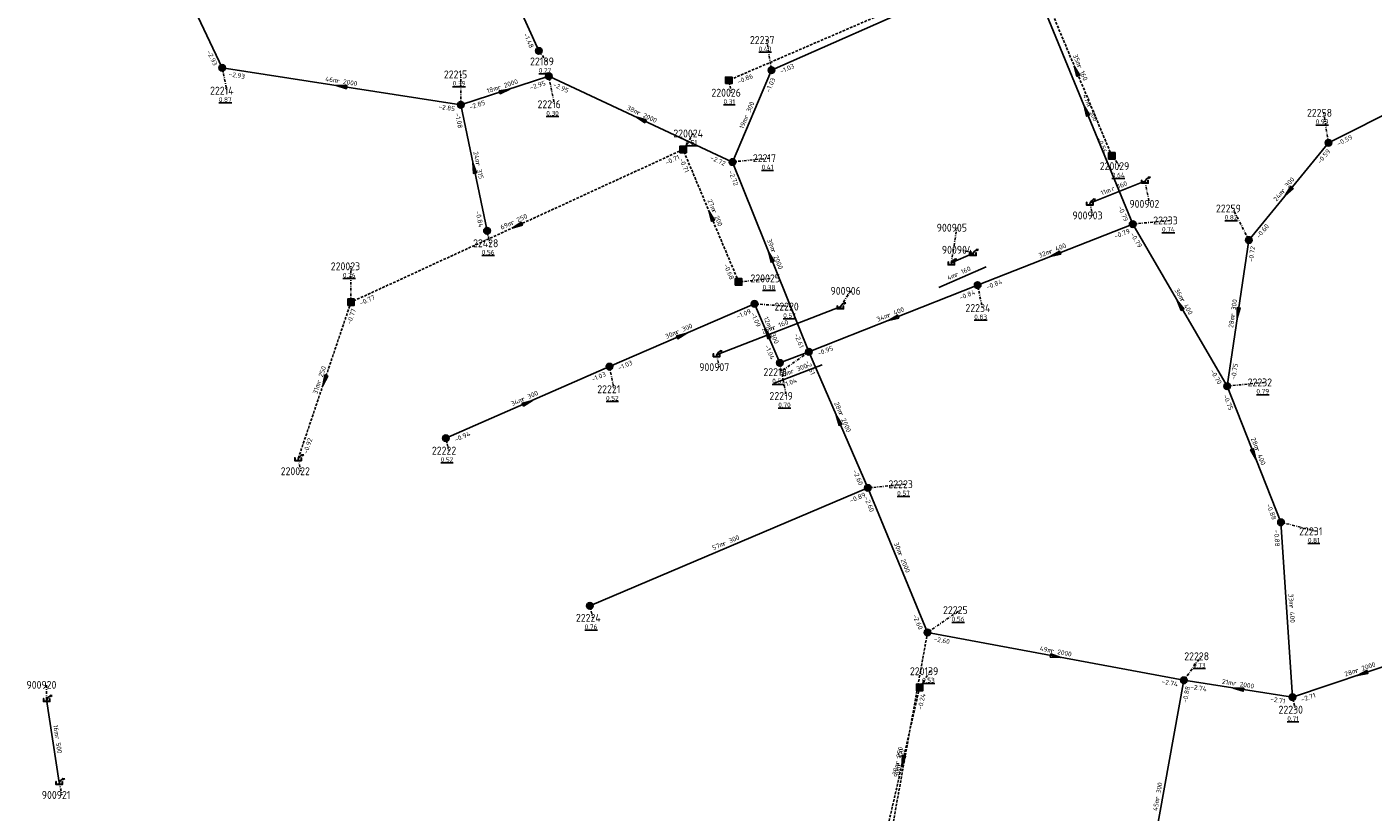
# Model space of a CAD drawing. Extents: x 188323 to 208361, y 565368 to 574910.
# Tile 156 of 256: x 201341 to 201596, y 570153 to 570302. Entities that reach past the tile are written whole.
import ezdxf

# ---------------------------------------------------------------- set-up
doc = ezdxf.new("R2010")
doc.units = 0
doc.linetypes.add('DASHDOT', pattern=[1, 0.5, -0.25, 0, -0.25])
doc.linetypes.add('DASHED', pattern=[0.75, 0.5, -0.25])
doc.layers.get('0').update_dxf_attribs({"linetype": 'CONTINUOUS'})
for name, color, linetype in [('RIO-AFM', 7, 'CONTINUOUS'), ('RIO-BOK', 7, 'CONTINUOUS'), ('RIO-DET', 7, 'CONTINUOUS'), ('RIO-KNP', 7, 'CONTINUOUS'), ('RIO-KNR', 7, 'CONTINUOUS'), ('RIO-LAG', 7, 'CONTINUOUS'), ('RIO-LAG_0B', 7, 'CONTINUOUS'), ('RIO-LAG_1B', 7, 'DASHED'), ('RIO-LAG_2B', 7, 'DASHED'), ('RIO-LEN', 7, 'CONTINUOUS'), ('RIO-MVD', 1, 'CONTINUOUS'), ('RIO-VRB', 6, 'DASHDOT'), ('RIO-VRH', 7, 'CONTINUOUS')]:
    doc.layers.add(name, color=color, linetype=linetype)
doc.styles.add('RIO-TXT', font='isocp.shx')

# ---------------------------------------------------------------- blocks, each defined once
blk = doc.blocks.new('L_VHR')
blk.add_lwpolyline([(-0.5, 0), (0.5, 0), (-0.5, 0.15), (-0.5, -0.15), (0.5, 0)])
blk = doc.blocks.new('K_UTB')
blk.add_lwpolyline([(0.5, 0.15), (0.5, -0.3), (-0.5, -0.3), (-0.5, 0.15), (-0.45, 0.15), (-0.45, -0.25), (0, -0.25), (0.45, -0.25), (0.45, 0.15)], close=True)
blk.add_lwpolyline([(0.85, 0.6), (0.55, 0.65), (0.614828, 0.459583), (0.850842, 0.598937)])
blk.add_arc((0.85, -0.25), 0.85, 90, 180)
at = {"style": 'RIO-TXT', "flags": 1}
blk.add_attdef('KNOOPNAAM', (2, 2), '', height=1, dxfattribs=at)
blk = doc.blocks.new('K_IPR')
blk.add_lwpolyline([(-0.5, -0.5), (0.5, -0.5), (0.5, 0.5), (-0.5, 0.5)], close=True)
blk.add_solid([(-0.5, 0.5), (0.5, 0.5), (-0.5, -0.5), (0.5, -0.5)])
at = {"style": 'RIO-TXT', "flags": 1}
blk.add_attdef('KNOOPNAAM', (2, 2), '', height=1, dxfattribs=at)
blk = doc.blocks.new('K_IPG')
blk.add_circle((0, 0), 0.5)
for points in [[(0, 0), (-0.5, 0), (-0.433013, 0.25)], [(0, 0), (-0.433013, -0.25), (-0.5, 0)], [(0, 0), (-0.433013, 0.25), (-0.25, 0.433013)], [(0, 0), (-0.25, -0.433013), (-0.433013, -0.25)], [(0, 0), (-0.25, 0.433013), (0, 0.5)], [(0, 0), (0, -0.5), (-0.25, -0.433013)], [(0, 0), (0, 0.5), (0.25, 0.433013)], [(0, 0), (0.25, 0.433013), (0.433013, 0.25)], [(0, 0), (0.433013, 0.25), (0.5, 0)], [(0, 0), (0.5, 0), (0.433013, -0.25)], [(0, 0), (0.433013, -0.25), (0.25, -0.433013)], [(0, 0), (0.25, -0.433013), (0, -0.5)]]:
    blk.add_solid(points)
at = {"style": 'RIO-TXT', "flags": 1}
blk.add_attdef('KNOOPNAAM', (2, 2), '', height=1, dxfattribs=at)
blk = doc.blocks.new('111_02______22218_____22219_')
at = {"layer": 'RIO-LAG_0B'}
blk.add_line((0, 0), (-9.174, -3.507), dxfattribs=at)
at = {"layer": 'RIO-AFM', "style": 'RIO-TXT'}
blk.add_text('r 300', height=0.9, rotation=380.8957, dxfattribs=at).set_placement((-5.7749, -1.6714))
at = {"layer": 'RIO-BOK', "style": 'RIO-TXT'}
blk.add_text('-1.04', height=0.9, rotation=380.8957, dxfattribs=at).set_placement((-7.3664, -4.3145))
at = {"layer": 'RIO-LEN', "style": 'RIO-TXT'}
blk.add_text('6m', height=0.9, rotation=380.8957, dxfattribs=at).set_placement((-7.288, -2.2502))
blk = doc.blocks.new('1341_90______900904____900905_')
at = {"layer": 'RIO-LAG'}
blk.add_line((0, 0), (-8.992, -3.951), dxfattribs=at)
at = {"layer": 'RIO-AFM', "style": 'RIO-TXT'}
blk.add_text('r 160', height=0.9, rotation=383.7003, dxfattribs=at).set_placement((-5.6868, -1.9512))
at = {"layer": 'RIO-LEN', "style": 'RIO-TXT'}
blk.add_text('4m', height=0.9, rotation=383.7003, dxfattribs=at).set_placement((-7.1697, -2.6034))

msp = doc.modelspace()

# ---------------------------------------------------------------- linework, layer by layer
at = {"layer": 'RIO-LAG'}
for p, q in [((201552.912, 570273.024), (201542.464, 570268.864)), ((201520.304, 570259.328), (201516.208, 570257.536)), ((201495.168, 570249.216), (201471.712, 570240.128)), ((201344.704, 570174.784), (201347.072, 570159.04))]:
    msp.add_line(p, q, dxfattribs=at)
at = {"layer": 'RIO-LAG_0B'}
for p, q in [((201356.992, 570338.88), (201378, 570294.528)), ((201428.304, 570319.424), (201438, 570297.728)), ((201529.504, 570315.008), (201482.096, 570294.08)), ((201550.592, 570264.896), (201532.896, 570307.904)), ((201378, 570294.528), (201423.2, 570287.488)), ((201474.704, 570276.672), (201482.096, 570294.08)), ((201617.504, 570295.296), (201587.696, 570280.32)), ((201423.2, 570287.488), (201439.904, 570292.928)), ((201439.904, 570292.928), (201474.704, 570276.672)), ((201423.2, 570287.488), (201428.192, 570263.616)), ((201587.696, 570280.32), (201572.608, 570261.888)), ((201474.704, 570276.672), (201489.2, 570240.704)), ((201550.592, 570264.896), (201521.2, 570253.312)), ((201568.496, 570234.176), (201550.592, 570264.896)), ((201568.496, 570234.176), (201572.608, 570261.888)), ((201489.2, 570240.704), (201521.2, 570253.312)), ((201478.896, 570249.792), (201451.392, 570237.888)), ((201483.696, 570238.592), (201478.896, 570249.792)), ((201489.2, 570240.704), (201483.696, 570238.592)), ((201489.2, 570240.704), (201500.4, 570214.912)), ((201451.392, 570237.888), (201420.4, 570224.32)), ((201578.704, 570208.384), (201568.496, 570234.176)), ((201500.4, 570214.912), (201447.696, 570192.576)), ((201500.4, 570214.912), (201511.696, 570187.52)), ((201580.896, 570175.232), (201578.704, 570208.384)), ((201511.696, 570187.52), (201560.304, 570178.432)), ((201580.896, 570175.232), (201607.392, 570184.192)), ((201560.304, 570178.432), (201552.304, 570134.528)), ((201560.304, 570178.432), (201580.896, 570175.232))]:
    msp.add_line(p, q, dxfattribs=at)
at = {"layer": 'RIO-LAG_1B'}
for p, q in [((201530.496, 570316.544), (201474.016, 570292.16)), ((201546.64, 570277.824), (201533.184, 570310.016)), ((201465.36, 570279.04), (201402.4, 570250.112)), ((201475.888, 570253.952), (201465.36, 570279.04)), ((201402.4, 570250.112), (201392.368, 570220.416)), ((201510.208, 570177.088), (201503.824, 570149.184))]:
    msp.add_line(p, q, dxfattribs=at)
at = {"layer": 'RIO-LAG_2B'}
msp.add_line((201511.696, 570187.52), (201502.8, 570138.176), dxfattribs=at)
at = {"layer": 'RIO-VRB'}
for p, q in [((201482.1, 570294.1), (201481.2179, 570299.7977)), ((201438, 570297.7), (201439.5372, 570295.7368)), ((201378, 570294.5), (201378.8806, 570290.202)), ((201423.2, 570287.5), (201423.1992, 570293.275)), ((201439.9, 570292.9), (201440.9541, 570287.6171)), ((201474.02, 570292.14), (201474.5535, 570289.8116)), ((201587.7, 570280.3), (201586.8179, 570285.9977)), ((201465.36, 570279.02), (201467.3364, 570282.0758)), ((201474.7, 570276.7), (201481.775, 570277.4)), ((201546.64, 570277.85), (201548.1772, 570275.8868)), ((201552.91, 570273.04), (201553.7906, 570268.742)), ((201542.47, 570268.88), (201543.0035, 570266.5516)), ((201572.6, 570261.9), (201569.5614, 570267.8605)), ((201550.6, 570264.9), (201557.675, 570265.6)), ((201428.2, 570263.6), (201428.7335, 570261.2716)), ((201516.21, 570257.54), (201517.2641, 570264.2229)), ((201520.31, 570259.34), (201518.235, 570260.0393)), ((201402.4, 570250.13), (201402.399, 570256.905)), ((201475.89, 570253.92), (201481.965, 570254.62)), ((201521.2, 570253.3), (201522.0806, 570249.002)), ((201495.16, 570249.2), (201497.1364, 570252.2558)), ((201478.9, 570249.8), (201485.8675, 570249.2713)), ((201471.71, 570240.12), (201472.2435, 570237.7916)), ((201489.2, 570240.7), (201483.782, 570236.8502)), ((201451.4, 570237.9), (201452.2806, 570233.602)), ((201483.7, 570238.6), (201484.9276, 570232.3323)), ((201568.5, 570234.2), (201575.575, 570234.9)), ((201420.4, 570224.3), (201420.9335, 570221.9716)), ((201392.37, 570220.39), (201392.9035, 570218.0616)), ((201500.4, 570214.9), (201507.475, 570215.6)), ((201578.7, 570208.4), (201585.3482, 570206.68)), ((201447.7, 570192.6), (201448.2335, 570190.2716)), ((201511.7, 570187.5), (201517.8269, 570191.7378)), ((201560.3, 570178.4), (201563.5618, 570182.988)), ((201510.21, 570177.1), (201512.1864, 570180.1558)), ((201344.7, 570174.8), (201344.6997, 570177.575)), ((201580.9, 570175.2), (201581.4335, 570172.8716)), ((201347.07, 570159.03), (201347.6035, 570156.7016))]:
    msp.add_line(p, q, dxfattribs=at)

# ---------------------------------------------------------------- block references
at = {"layer": 'RIO-DET'}
for name, p in [('1341_90______900904____900905_', (201522.816, 570256.832)), ('111_02______22218_____22219_', (201491.696, 570238.208))]:
    msp.add_blockref(name, p, dxfattribs=at)
at = {"layer": 'RIO-KNP', "xscale": 1.25, "yscale": 1.25, "zscale": 1.25}
for name, p in [('K_IPG', (201438, 570297.728)), ('K_IPG', (201378, 570294.528)), ('K_IPG', (201439.904, 570292.928)), ('K_IPG', (201482.096, 570294.08)), ('K_IPR', (201474.016, 570292.16)), ('K_IPG', (201423.2, 570287.488)), ('K_IPG', (201587.696, 570280.32)), ('K_IPR', (201465.36, 570279.04)), ('K_IPR', (201546.64, 570277.824)), ('K_IPG', (201474.704, 570276.672)), ('K_UTB', (201552.912, 570273.024)), ('K_UTB', (201542.464, 570268.864)), ('K_IPG', (201550.592, 570264.896)), ('K_IPG', (201428.192, 570263.616)), ('K_IPG', (201572.608, 570261.888)), ('K_UTB', (201516.208, 570257.536)), ('K_UTB', (201520.304, 570259.328)), ('K_IPR', (201475.888, 570253.952)), ('K_IPG', (201521.2, 570253.312)), ('K_IPR', (201402.4, 570250.112)), ('K_IPG', (201478.896, 570249.792)), ('K_UTB', (201495.168, 570249.216)), ('K_UTB', (201471.712, 570240.128)), ('K_IPG', (201489.2, 570240.704)), ('K_IPG', (201451.392, 570237.888)), ('K_IPG', (201483.696, 570238.592)), ('K_IPG', (201568.496, 570234.176)), ('K_IPG', (201420.4, 570224.32)), ('K_UTB', (201392.368, 570220.416)), ('K_IPG', (201500.4, 570214.912)), ('K_IPG', (201578.704, 570208.384)), ('K_IPG', (201447.696, 570192.576)), ('K_IPG', (201511.696, 570187.52)), ('K_IPG', (201560.304, 570178.432)), ('K_IPR', (201510.208, 570177.088)), ('K_UTB', (201344.704, 570174.784)), ('K_IPG', (201580.896, 570175.232)), ('K_UTB', (201347.072, 570159.04))]:
    msp.add_blockref(name, p, dxfattribs=at)
at = {"layer": 'RIO-VRH', "xscale": 2, "yscale": 2, "zscale": 2}
for p, rotation in [((201539.91, 570293.93), 112.7177), ((201400.6, 570291), 531.1976), ((201431.55, 570290.2), 17.917), ((201541.75, 570286.4), 112.3803), ((201457.3, 570284.8), 515.0397), ((201425.7, 570275.55), 461.824), ((201580.15, 570271.1), 230.6208), ((201470.625, 570266.47), 112.7659), ((201433.88, 570264.575), 204.6461), ((201481.95, 570258.7), 471.9453), ((201535.9, 570259.1), 201.5299), ((201559.55, 570249.55), 120.2509), ((201505.2, 570247), 201.4899), ((201570.55, 570248.05), 261.5723), ((201481.3, 570244.2), 113.2053), ((201465.15, 570243.85), 383.3971), ((201397.385, 570235.26), 251.3558), ((201435.9, 570231.1), 383.6851), ((201494.8, 570227.8), 473.4728), ((201573.6, 570221.3), 291.5782), ((201536, 570182.95), 349.3957), ((201594.15, 570179.7), 198.7568), ((201570.6, 570176.8), 531.1711), ((201507.02, 570163.15), 257.1116)]:
    msp.add_blockref('L_VHR', p, dxfattribs=dict(at, rotation=rotation))

# ---------------------------------------------------------------- texts
at = {"layer": 'RIO-AFM', "style": 'RIO-TXT'}
for s, rotation, p in [('r 160', 292.7177, (201540.0681, 570294.8746)), ('r 2000', 351.1976, (201399.6107, 570291.6731)), ('r 2000', 17.917, (201430.3685, 570290.3434)), ('r 2000', 335.0397, (201456.5361, 570285.7198)), ('r 300', 66.9538, (201477.6229, 570284.8503)), ('r 300', 292.3802, (201541.917, 570287.3452)), ('r 315', 281.824, (201426.0305, 570276.4471)), ('r 160', 381.7235, (201546.751, 570271.1273)), ('r 300', 410.6208, (201579.2438, 570270.795)), ('r 250', 384.6461, (201432.9257, 570264.7108)), ('r 200', 292.7659, (201470.78, 570267.4139)), ('r 400', 381.5299, (201534.959, 570259.2764)), ('r 2000', 291.9453, (201482.0209, 570259.8934)), ('r 400', 300.2509, (201559.583, 570250.5073)), ('r 300', 81.5723, (201569.9367, 570247.3216)), ('r 400', 21.4899, (201504.2631, 570247.1685)), ('r 300', 383.3971, (201464.2041, 570243.9953)), ('r 300', 293.2053, (201481.4434, 570245.1431)), ('r 160', 381.1646, (201482.4959, 570244.8406)), ('r 250', 431.3558, (201396.6432, 570234.6547)), ('r 300', 383.6851, (201434.953, 570231.2417)), ('r 2000', 293.4728, (201494.836, 570228.9933)), ('r 400', 291.5782, (201573.7748, 570222.2404)), ('r 300', 382.9333, (201473.1017, 570203.9108)), ('r 2000', 292.4185, (201506.1083, 570202.3929)), ('r 400', 273.7999, (201580.2553, 570192.6426)), ('r 2000', 349.3957, (201535.0327, 570183.6551)), ('r 2000', 18.7568, (201592.9664, 570179.8261)), ('r 2000', 351.1711, (201569.6102, 570177.4657)), ('r 500', 278.555, (201346.2635, 570167.7913)), ('r 250', 437.1116, (201506.3436, 570162.4734)), ('r 300', 439.7587, (201506.5988, 570162.1438)), ('r 300', 439.6642, (201555.6493, 570155.7445))]:
    msp.add_text(s, height=0.9, rotation=rotation, dxfattribs=at).set_placement(p)
at = {"layer": 'RIO-BOK', "style": 'RIO-TXT'}
for s, rotation, p in [('-1.48', 294.0915, (201435.0602, 570300.8765)), ('-2.93', 295.3194, (201375.0071, 570297.6201)), ('-2.93', 351.1976, (201379.17, 570292.903)), ('-1.03', 383.7916, (201483.9461, 570293.3849)), ('-2.95', 17.917, (201436.4291, 570290.3063)), ('-2.95', 335.0397, (201440.5794, 570291.0405)), ('-0.86', 383.3919, (201475.861, 570291.412)), ('-1.03', 66.9538, (201481.7836, 570289.7787)), ('-2.85', 17.917, (201424.9626, 570286.5986)), ('-2.85', 351.1976, (201418.9379, 570286.7701)), ('-1.08', 281.824, (201422.1174, 570285.8425)), ('-0.56', 292.7177, (201543.7838, 570281.0986)), ('-0.59', 386.7159, (201589.5802, 570279.68)), ('-0.59', 410.6208, (201586.1716, 570276.2503)), ('-0.71', 384.6461, (201462.2, 570276.0751)), ('-0.71', 292.7659, (201464.6117, 570277.1871)), ('-2.72', 335.0397, (201470.4011, 570277.1809)), ('-2.72', 291.9453, (201473.9255, 570274.878)), ('-0.79', 292.3802, (201547.7697, 570268.1685)), ('-0.84', 281.824, (201426.0028, 570267.3288)), ('-0.79', 381.5299, (201547.2935, 570262.1091)), ('-0.79', 300.2509, (201550.0968, 570262.9853)), ('-0.60', 410.6208, (201574.5701, 570262.0952)), ('-0.72', 81.5723, (201573.3844, 570257.6382)), ('-0.68', 292.7659, (201473.0265, 570257.1645)), ('-0.84', 381.5299, (201523.0164, 570252.5126)), ('-0.77', 384.6461, (201404.2565, 570249.4425)), ('-0.84', 21.4899, (201517.8975, 570250.495)), ('-0.77', 431.3558, (201402.3999, 570245.803)), ('-1.09', 383.3971, (201475.687, 570246.9021)), ('-1.09', 293.2053, (201478.1658, 570247.9614)), ('-2.61', 291.9453, (201486.3901, 570243.9881)), ('-1.04', 293.2053, (201480.803, 570241.8186)), ('-0.95', 21.4899, (201491.0154, 570239.9102)), ('-1.03', 383.3971, (201453.2411, 570237.1722)), ('-2.61', 293.4728, (201488.4744, 570238.858)), ('-0.75', 81.5723, (201570.0899, 570235.3797)), ('-1.03', 383.6851, (201448.2009, 570234.9883)), ('-0.70', 300.2509, (201565.2428, 570237.0465)), ('-0.75', 291.5782, (201567.7138, 570232.383)), ('-0.94', 383.6851, (201422.2448, 570223.5815)), ('-0.92', 431.3558, (201394.1434, 570221.2701)), ('-2.60', 293.4728, (201497.4973, 570218.109)), ('-0.89', 382.9333, (201497.1563, 570212.0438)), ('-2.60', 292.4185, (201499.6406, 570213.0717)), ('-0.88', 291.5782, (201575.9048, 570211.7031)), ('-0.88', 273.7999, (201577.3966, 570206.9099)), ('-2.60', 292.4185, (201508.8575, 570190.7627)), ('-2.60', 349.3957, (201512.8192, 570185.867)), ('-2.74', 349.3957, (201556.0177, 570177.8067)), ('-0.88', 439.6642, (201560.9169, 570174.1197)), ('-2.74', 351.1711, (201561.4693, 570176.8025)), ('-2.71', 18.7568, (201582.6756, 570174.3245)), ('-0.24', 437.1116, (201510.6458, 570172.795)), ('-2.71', 351.1711, (201576.6359, 570174.4563))]:
    msp.add_text(s, height=0.9, rotation=rotation, dxfattribs=at).set_placement(p)
at = {"layer": 'RIO-KNR', "style": 'RIO-TXT'}
for s, p in [('22237', (201478.0304, 570299.0477)), ('22189', (201436.3497, 570294.9868)), ('22215', (201420.0117, 570292.525)), ('22214', (201375.6931, 570289.452)), ('22216', (201437.7666, 570286.8671)), ('220026', (201470.7285, 570289.0616)), ('22258', (201583.6304, 570285.2477)), ('220024', (201463.5114, 570281.3258)), ('22217', (201478.5875, 570276.65)), ('220029', (201544.3522, 570275.1368)), ('900902', (201549.9656, 570267.992)), ('22259', (201566.3739, 570267.1105)), ('900903', (201539.1785, 570265.8016)), ('22233', (201554.4875, 570264.85)), ('900905', (201513.4391, 570263.4729)), ('22428', (201425.546, 570260.5216)), ('900904', (201514.41, 570259.2893)), ('220023', (201398.574, 570256.155)), ('220025', (201478.14, 570253.87)), ('900906', (201493.3114, 570251.5058)), ('22220', (201482.68, 570248.5213)), ('22234', (201518.8931, 570248.252)), ('900907', (201468.4185, 570237.0416)), ('22218', (201480.5945, 570236.1002)), ('22232', (201572.3875, 570234.15)), ('22221', (201449.0931, 570232.852)), ('22219', (201481.7401, 570231.5823)), ('22222', (201417.746, 570221.2216)), ('220022', (201389.0785, 570217.3116)), ('22223', (201504.2875, 570214.85)), ('22231', (201582.1607, 570205.93)), ('22225', (201514.6394, 570190.9878)), ('22224', (201445.046, 570189.5216)), ('22228', (201560.3743, 570182.238)), ('220139', (201508.3614, 570179.4058)), ('900920', (201340.8747, 570176.825)), ('22230', (201578.246, 570172.1216)), ('900921', (201343.7785, 570155.9516))]:
    msp.add_text(s, height=1.5, dxfattribs=at).set_placement(p)
at = {"layer": 'RIO-LEN', "style": 'RIO-TXT'}
for s, rotation, p in [('35m', 292.7177, (201539.2329, 570296.8666)), ('46m', 351.1976, (201397.4759, 570292.0024)), ('18m', 17.917, (201428.3132, 570289.6789)), ('47m', 292.3802, (201541.0936, 570289.3421)), ('38m', 335.0397, (201454.5773, 570286.6301)), ('19m', 66.9538, (201476.7775, 570282.8626)), ('24m', 281.824, (201425.5869, 570278.5611)), ('11m', 381.7235, (201544.7449, 570270.3265)), ('24m', 410.6208, (201577.8746, 570269.1244)), ('27m', 292.7659, (201469.9432, 570269.4052)), ('69m', 384.6461, (201430.9631, 570263.8088)), ('39m', 291.9453, (201481.2126, 570261.8964)), ('32m', 381.5299, (201532.9502, 570258.4824)), ('36m', 300.2509, (201558.4939, 570252.3726)), ('34m', 21.4899, (201502.2533, 570246.3771)), ('28m', 81.5723, (201569.6205, 570245.1849)), ('25m', 381.1646, (201480.4822, 570244.0593)), ('12m', 293.2053, (201480.5913, 570247.1279)), ('30m', 383.3971, (201462.2223, 570243.1362)), ('31m', 431.3558, (201395.9542, 570232.6075)), ('34m', 383.6851, (201432.9756, 570230.3727)), ('28m', 293.4728, (201493.9746, 570230.9742)), ('28m', 291.5782, (201572.9794, 570224.2486)), ('57m', 382.9333, (201471.113, 570203.0678)), ('30m', 292.4185, (201505.2835, 570204.3892)), ('33m', 273.7999, (201580.1111, 570194.7978)), ('49m', 349.3957, (201532.9093, 570184.0513)), ('21m', 351.1711, (201567.4756, 570177.796)), ('28m', 18.7568, (201590.9211, 570179.1314)), ('16m', 278.555, (201345.9411, 570169.9271)), ('29m', 437.1116, (201505.8634, 570160.3675)), ('50m', 439.7587, (201506.2164, 570160.0179)), ('45m', 439.6642, (201555.2634, 570153.6192))]:
    msp.add_text(s, height=0.9, rotation=rotation, dxfattribs=at).set_placement(p)
at = {"layer": 'RIO-MVD', "style": 'RIO-TXT'}
for s, p in [('%%U0.40', (201479.6879, 570297.6477)), ('%%U0.27', (201438.0072, 570293.5868)), ('%%U0.39', (201421.6692, 570291.125)), ('%%U0.87', (201377.3506, 570288.052)), ('%%U0.31', (201473.0235, 570287.6616)), ('%%U0.30', (201439.4241, 570285.4671)), ('%%U0.99', (201585.2879, 570283.8477)), ('%%U0.51', (201465.8064, 570279.9258)), ('%%U0.41', (201480.245, 570275.25)), ('%%U0.64', (201546.6472, 570273.7368)), ('%%U0.82', (201568.0314, 570265.7105)), ('%%U0.74', (201556.145, 570263.45)), ('%%U0.56', (201427.2035, 570259.1216)), ('%%U0.26', (201400.869, 570254.755)), ('%%U0.38', (201480.435, 570252.47)), ('%%U0.57', (201484.3375, 570247.1213)), ('%%U0.83', (201520.5506, 570246.852)), ('%%U0.51', (201482.252, 570234.7002)), ('%%U0.52', (201450.7506, 570231.452)), ('%%U0.79', (201574.045, 570232.75)), ('%%U0.70', (201483.3976, 570230.1823)), ('%%U0.52', (201419.4035, 570219.8216)), ('%%U0.57', (201505.945, 570213.45)), ('%%U0.81', (201583.8182, 570204.53)), ('%%U0.76', (201446.7035, 570188.1216)), ('%%U0.56', (201516.2969, 570189.5878)), ('%%U0.73', (201562.0318, 570180.838)), ('%%U0.53', (201510.6564, 570178.0058)), ('%%U0.71', (201579.9035, 570170.7216))]:
    msp.add_text(s, height=0.9, dxfattribs=at).set_placement(p)

doc.saveas('drawing.dxf')
